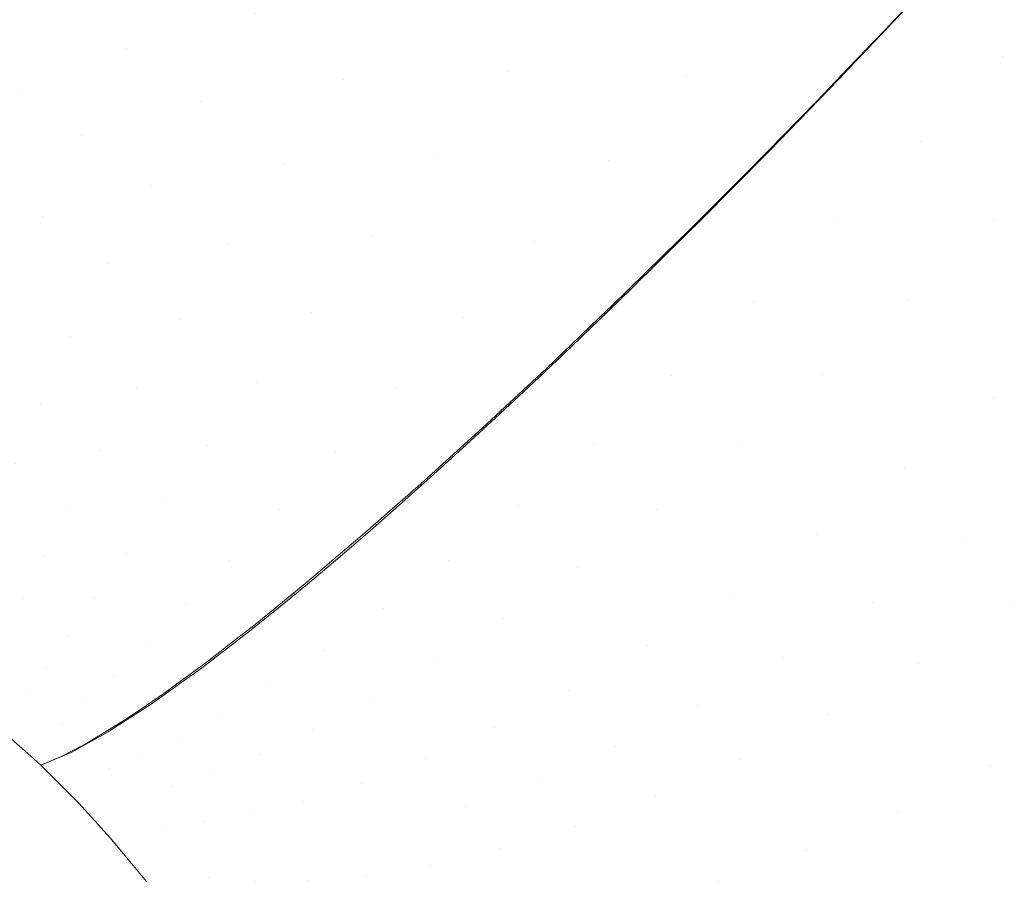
# Model space of a CAD drawing. Header units: centimetres. Extents: x -68 to 68, y -30 to 21.
# Tile 23 of 27: x 63.18 to 64.93, y 15.67 to 17.21. Entities that reach past the tile are written whole.
import ezdxf

# ---------------------------------------------------------------- set-up
doc = ezdxf.new("R2010")
doc.units = ezdxf.units.CM
doc.header["$LTSCALE"] = 2.54
doc.layers.add('Lucido design-1', color=7, linetype='Continuous')

# ---------------------------------------------------------------- blocks, each defined once
blk = doc.blocks.new('Gruppo-1')
at = {"color": 1, "linetype": 'Continuous', "lineweight": 9}
for points, invisible_edges in [([(64.3115, 17.4291, 174.2504), (64.1762, 17.2699, 174.2345), (64.3641, 17.1047, 174.2378)], 11), ([(64.3641, 17.1047, 174.2378), (64.505, 17.259, 174.2538), (64.3115, 17.4291, 174.2504)], 11), ([(63.9938, 17.4179, 174.2074), (63.8699, 17.2563, 174.1709), (64.0452, 17.1136, 174.1973)], 11), ([(64.0452, 17.1136, 174.1973), (64.1762, 17.2699, 174.2345), (63.9938, 17.4179, 174.2074)], 11), ([(63.3319, 17.4004, 173.9635), (63.2475, 17.2349, 173.8969), (63.3662, 17.1551, 173.9519)], 11), ([(63.3662, 17.1551, 173.9519), (63.4573, 17.3168, 174.021), (63.3319, 17.4004, 173.9635)], 11), ([(63.706, 17.3801, 174.1273), (63.5974, 17.2174, 174.073), (63.7535, 17.0989, 174.115)], 11), ([(63.7535, 17.0989, 174.115), (63.8699, 17.2563, 174.1709), (63.706, 17.3801, 174.1273)], 11), ([(63.1749, 17.0762, 173.8161), (63.2475, 17.2349, 173.8969), (63.1403, 17.3031, 173.8388)], 11), ([(63.4573, 17.3168, 174.021), (63.3662, 17.1551, 173.9519), (63.4986, 17.0604, 174.0015)], 11), ([(63.4986, 17.0604, 174.0015), (63.5974, 17.2174, 174.073), (63.4573, 17.3168, 174.021)], 11), ([(64.8386, 17.3175, 174.2257), (64.7962, 17.2721, 174.2299), (64.9267, 17.1401, 174.2015)], 10), ([(64.8386, 17.3175, 174.2257), (64.9267, 17.1401, 174.2015), (65.0692, 17.2918, 174.1736)], 11), ([(65.2036, 17.146, 174.1287), (65.0692, 17.2918, 174.1736), (64.9267, 17.1401, 174.2015)], 11), ([(64.1762, 17.2699, 174.2345), (64.0452, 17.1136, 174.1973), (64.2259, 16.9547, 174.2006)], 11), ([(64.2259, 16.9547, 174.2006), (64.3641, 17.1047, 174.2378), (64.1762, 17.2699, 174.2345)], 11), ([(64.9267, 17.1401, 174.2015), (64.7962, 17.2721, 174.2299), (64.7174, 17.1881, 174.2378)], 9), ([(63.8699, 17.2563, 174.1709), (63.7535, 17.0989, 174.115), (63.9205, 16.9627, 174.1404)], 11), ([(63.9205, 16.9627, 174.1404), (64.0452, 17.1136, 174.1973), (63.8699, 17.2563, 174.1709)], 11), ([(64.6346, 17.0992, 174.2368), (64.505, 17.259, 174.2538), (64.3641, 17.1047, 174.2378)], 11), ([(64.505, 17.259, 174.2538), (64.6533, 17.1189, 174.2366), (64.7553, 17.2265, 174.2356)], 9), ([(64.6346, 17.0992, 174.2368), (64.6533, 17.1189, 174.2366), (64.505, 17.259, 174.2538)], 10), ([(63.2475, 17.2349, 173.8969), (63.1749, 17.0762, 173.8161), (63.2864, 17.0005, 173.8682)], 11), ([(63.2864, 17.0005, 173.8682), (63.3662, 17.1551, 173.9519), (63.2475, 17.2349, 173.8969)], 11), ([(63.5974, 17.2174, 174.073), (63.4986, 17.0604, 174.0015), (63.646, 16.948, 174.0416)], 11), ([(63.646, 16.948, 174.0416), (63.7535, 17.0989, 174.115), (63.5974, 17.2174, 174.073)], 11), ([(64.7174, 17.1881, 174.2378), (64.6517, 17.1194, 174.2359), (64.7799, 16.9899, 174.2078)], 10), ([(64.7174, 17.1881, 174.2378), (64.7799, 16.9899, 174.2078), (64.9267, 17.1401, 174.2015)], 11), ([(63.3662, 17.1551, 173.9519), (63.2864, 17.0005, 173.8682), (63.4106, 16.9111, 173.9151)], 11), ([(63.4106, 16.9111, 173.9151), (63.4986, 17.0604, 174.0015), (63.3662, 17.1551, 173.9519)], 11), ([(64.9267, 17.1401, 174.2015), (65.0598, 16.9962, 174.1563), (65.2036, 17.146, 174.1287)], 11), ([(65.0598, 16.9962, 174.1563), (64.9267, 17.1401, 174.2015), (64.7799, 16.9899, 174.2078)], 11), ([(64.0452, 17.1136, 174.1973), (63.9205, 16.9627, 174.1404), (64.0927, 16.8113, 174.1436)], 11), ([(64.0927, 16.8113, 174.1436), (64.2259, 16.9547, 174.2006), (64.0452, 17.1136, 174.1973)], 11), ([(64.7799, 16.9899, 174.2078), (64.6517, 17.1194, 174.2359), (64.5952, 17.0604, 174.2343)], 9), ([(63.7535, 17.0989, 174.115), (63.646, 16.948, 174.0416), (63.8036, 16.8191, 174.0657)], 11), ([(63.8036, 16.8191, 174.0657), (63.9205, 16.9627, 174.1404), (63.7535, 17.0989, 174.115)], 11), ([(64.3641, 17.1047, 174.2378), (64.2259, 16.9547, 174.2006), (64.3887, 16.8482, 174.1929)], 11), ([(64.3641, 17.1047, 174.2378), (64.512, 16.9727, 174.2226), (64.6346, 17.0992, 174.2368)], 9), ([(64.3641, 17.1047, 174.2378), (64.5082, 16.9689, 174.2217), (64.512, 16.9727, 174.2226)], 9), ([(64.3887, 16.8482, 174.1929), (64.5082, 16.9689, 174.2217), (64.3641, 17.1047, 174.2378)], 10), ([(63.1749, 17.0762, 173.8161), (63.1142, 16.9258, 173.7235), (63.2182, 16.8546, 173.7723)], 11), ([(63.2182, 16.8546, 173.7723), (63.2864, 17.0005, 173.8682), (63.1749, 17.0762, 173.8161)], 11), ([(63.4986, 17.0604, 174.0015), (63.4106, 16.9111, 173.9151), (63.5485, 16.8054, 173.9528)], 11), ([(63.5485, 16.8054, 173.9528), (63.646, 16.948, 174.0416), (63.4986, 17.0604, 174.0015)], 11), ([(64.5952, 17.0604, 174.2343), (64.5065, 16.9697, 174.2206), (64.6313, 16.844, 174.1925)], 10), ([(64.6313, 16.844, 174.1925), (64.7799, 16.9899, 174.2078), (64.5952, 17.0604, 174.2343)], 11), ([(63.2864, 17.0005, 173.8682), (63.2182, 16.8546, 173.7723), (63.3336, 16.771, 173.8162)], 11), ([(63.3336, 16.771, 173.8162), (63.4106, 16.9111, 173.9151), (63.2864, 17.0005, 173.8682)], 11), ([(64.9107, 16.8494, 174.1628), (64.7799, 16.9899, 174.2078), (64.6313, 16.844, 174.1925)], 11), ([(64.7799, 16.9899, 174.2078), (64.9107, 16.8494, 174.1628), (65.0598, 16.9962, 174.1563)], 11), ([(65.2175, 16.8102, 174.0776), (65.0598, 16.9962, 174.1563), (64.9107, 16.8494, 174.1628)], 11), ([(64.6313, 16.844, 174.1925), (64.5065, 16.9697, 174.2206), (64.4727, 16.9352, 174.2154)], 9), ([(63.9205, 16.9627, 174.1404), (63.8036, 16.8191, 174.0657), (63.9661, 16.6762, 174.0687)], 11), ([(63.9661, 16.6762, 174.0687), (64.0927, 16.8113, 174.1436), (63.9205, 16.9627, 174.1404)], 11), ([(64.2259, 16.9547, 174.2006), (64.0927, 16.8113, 174.1436), (64.2656, 16.7266, 174.1474)], 11), ([(64.2259, 16.9547, 174.2006), (64.3647, 16.8245, 174.184), (64.3887, 16.8482, 174.1929)], 9), ([(64.2656, 16.7266, 174.1474), (64.3647, 16.8245, 174.184), (64.2259, 16.9547, 174.2006)], 10), ([(63.646, 16.948, 174.0416), (63.5485, 16.8054, 173.9528), (63.6958, 16.6846, 173.9755)], 11), ([(63.6958, 16.6846, 173.9755), (63.8036, 16.8191, 174.0657), (63.646, 16.948, 174.0416)], 11), ([(64.4727, 16.9352, 174.2154), (64.3628, 16.8253, 174.1847), (64.4832, 16.7044, 174.1566)], 10), ([(64.4832, 16.7044, 174.1566), (64.6313, 16.844, 174.1925), (64.4727, 16.9352, 174.2154)], 11), ([(63.1614, 16.7188, 173.6667), (63.2182, 16.8546, 173.7723), (63.1142, 16.9258, 173.7235)], 11), ([(63.4106, 16.9111, 173.9151), (63.3336, 16.771, 173.8162), (63.4615, 16.6725, 173.8514)], 11), ([(63.4615, 16.6725, 173.8514), (63.5485, 16.8054, 173.9528), (63.4106, 16.9111, 173.9151)], 11), ([(63.2182, 16.8546, 173.7723), (63.1614, 16.7188, 173.6667), (63.2678, 16.6412, 173.7073)], 11), ([(63.2678, 16.6412, 173.7073), (63.3336, 16.771, 173.8162), (63.2182, 16.8546, 173.7723)], 11), ([(64.6313, 16.844, 174.1925), (64.7588, 16.7077, 174.1483), (64.9107, 16.8494, 174.1628)], 11), ([(65.0657, 16.668, 174.0845), (64.9107, 16.8494, 174.1628), (64.7588, 16.7077, 174.1483)], 11), ([(64.9107, 16.8494, 174.1628), (65.0657, 16.668, 174.0845), (65.2175, 16.8102, 174.0776)], 11), ([(64.7588, 16.7077, 174.1483), (64.6313, 16.844, 174.1925), (64.4832, 16.7044, 174.1566)], 11), ([(63.8036, 16.8191, 174.0657), (63.6958, 16.6846, 173.9755), (63.8477, 16.551, 173.9784)], 11), ([(63.8477, 16.551, 173.9784), (63.9661, 16.6762, 174.0687), (63.8036, 16.8191, 174.0657)], 11), ([(64.4832, 16.7044, 174.1566), (64.3511, 16.8136, 174.1814), (64.2312, 16.6963, 174.1329)], 9), ([(64.4832, 16.7044, 174.1566), (64.3628, 16.8253, 174.1847), (64.3511, 16.8136, 174.1814)], 9), ([(63.5485, 16.8054, 173.9528), (63.4615, 16.6725, 173.8514), (63.5979, 16.5604, 173.8725)], 11), ([(63.5979, 16.5604, 173.8725), (63.6958, 16.6846, 173.9755), (63.5485, 16.8054, 173.9528)], 11), ([(64.0927, 16.8113, 174.1436), (63.9661, 16.6762, 174.0687), (64.1437, 16.6091, 174.0864)], 11), ([(64.0927, 16.8113, 174.1436), (64.2251, 16.6876, 174.1272), (64.2656, 16.7266, 174.1474)], 9), ([(64.1437, 16.6091, 174.0864), (64.2251, 16.6876, 174.1272), (64.0927, 16.8113, 174.1436)], 10), ([(63.3336, 16.771, 173.8162), (63.2678, 16.6412, 173.7073), (63.3854, 16.5503, 173.7398)], 11), ([(63.3854, 16.5503, 173.7398), (63.4615, 16.6725, 173.8514), (63.3336, 16.771, 173.8162)], 11), ([(63.1614, 16.7188, 173.6667), (63.1156, 16.5938, 173.5537), (63.213, 16.5225, 173.591)], 11), ([(63.213, 16.5225, 173.591), (63.2678, 16.6412, 173.7073), (63.1614, 16.7188, 173.6667)], 11), ([(64.4832, 16.7044, 174.1566), (64.6065, 16.5734, 174.1135), (64.7588, 16.7077, 174.1483)], 11), ([(64.9097, 16.5325, 174.0713), (64.7588, 16.7077, 174.1483), (64.6065, 16.5734, 174.1135)], 11), ([(64.7588, 16.7077, 174.1483), (64.9097, 16.5325, 174.0713), (65.0657, 16.668, 174.0845)], 11), ([(64.2312, 16.6963, 174.1329), (64.223, 16.6885, 174.1285), (64.3381, 16.5731, 174.1013)], 10), ([(64.2312, 16.6963, 174.1329), (64.3381, 16.5731, 174.1013), (64.4832, 16.7044, 174.1566)], 11), ([(64.6065, 16.5734, 174.1135), (64.4832, 16.7044, 174.1566), (64.3381, 16.5731, 174.1013)], 11), ([(63.4615, 16.6725, 173.8514), (63.3854, 16.5503, 173.7398), (63.5105, 16.4474, 173.7593)], 11), ([(63.5105, 16.4474, 173.7593), (63.5979, 16.5604, 173.8725), (63.4615, 16.6725, 173.8514)], 11), ([(63.6958, 16.6846, 173.9755), (63.5979, 16.5604, 173.8725), (63.7385, 16.4368, 173.8752)], 11), ([(63.7385, 16.4368, 173.8752), (63.8477, 16.551, 173.9784), (63.6958, 16.6846, 173.9755)], 11), ([(64.0241, 16.4967, 174.01), (63.9661, 16.6762, 174.0687), (63.8477, 16.551, 173.9784)], 11), ([(63.9661, 16.6762, 174.0687), (64.0913, 16.5599, 174.053), (64.1437, 16.6091, 174.0864)], 9), ([(64.0241, 16.4967, 174.01), (64.0913, 16.5599, 174.053), (63.9661, 16.6762, 174.0687)], 10), ([(64.3381, 16.5731, 174.1013), (64.223, 16.6885, 174.1285), (64.114, 16.5844, 174.0704)], 9), ([(65.1746, 16.5298, 174.01), (65.0657, 16.668, 174.0845), (64.9097, 16.5325, 174.0713)], 11), ([(63.2678, 16.6412, 173.7073), (63.213, 16.5225, 173.591), (63.3201, 16.4394, 173.6207)], 11), ([(63.3201, 16.4394, 173.6207), (63.3854, 16.5503, 173.7398), (63.2678, 16.6412, 173.7073)], 11), ([(63.1686, 16.4151, 173.4695), (63.213, 16.5225, 173.591), (63.1156, 16.5938, 173.5537)], 11), ([(64.114, 16.5844, 174.0704), (64.0891, 16.5612, 174.0538), (64.198, 16.4518, 174.0286)], 10), ([(64.114, 16.5844, 174.0704), (64.198, 16.4518, 174.0286), (64.3381, 16.5731, 174.1013)], 11), ([(64.4563, 16.4483, 174.0598), (64.3381, 16.5731, 174.1013), (64.198, 16.4518, 174.0286)], 11), ([(64.3381, 16.5731, 174.1013), (64.4563, 16.4483, 174.0598), (64.6065, 16.5734, 174.1135)], 11), ([(64.7522, 16.4058, 174.0386), (64.6065, 16.5734, 174.1135), (64.4563, 16.4483, 174.0598)], 11), ([(64.6065, 16.5734, 174.1135), (64.7522, 16.4058, 174.0386), (64.9097, 16.5325, 174.0713)], 11), ([(63.3854, 16.5503, 173.7398), (63.3201, 16.4394, 173.6207), (63.4336, 16.3458, 173.6384)], 11), ([(63.4336, 16.3458, 173.6384), (63.5105, 16.4474, 173.7593), (63.3854, 16.5503, 173.7398)], 11), ([(63.5979, 16.5604, 173.8725), (63.5105, 16.4474, 173.7593), (63.6393, 16.334, 173.7618)], 11), ([(63.6393, 16.334, 173.7618), (63.7385, 16.4368, 173.8752), (63.5979, 16.5604, 173.8725)], 11), ([(63.9078, 16.3905, 173.9187), (63.8477, 16.551, 173.9784), (63.7385, 16.4368, 173.8752)], 11), ([(63.8477, 16.551, 173.9784), (63.9649, 16.4427, 173.9636), (64.0241, 16.4967, 174.01)], 9), ([(63.9078, 16.3905, 173.9187), (63.9649, 16.4427, 173.9636), (63.8477, 16.551, 173.9784)], 10), ([(64.198, 16.4518, 174.0286), (64.0891, 16.5612, 174.0538), (64.0003, 16.4785, 173.9946)], 9), ([(65.016, 16.399, 173.9979), (64.9097, 16.5325, 174.0713), (64.7522, 16.4058, 174.0386)], 11), ([(64.9097, 16.5325, 174.0713), (65.016, 16.399, 173.9979), (65.1746, 16.5298, 174.01)], 11), ([(63.213, 16.5225, 173.591), (63.1686, 16.4151, 173.4695), (63.2652, 16.34, 173.4963)], 11), ([(63.2652, 16.34, 173.4963), (63.3201, 16.4394, 173.6207), (63.213, 16.5225, 173.591)], 11), ([(64.0003, 16.4785, 173.9946), (63.9625, 16.4443, 173.9642), (64.0647, 16.3416, 173.9407)], 10), ([(64.0003, 16.4785, 173.9946), (64.0647, 16.3416, 173.9407), (64.198, 16.4518, 174.0286)], 11), ([(63.5105, 16.4474, 173.7593), (63.4336, 16.3458, 173.6384), (63.5504, 16.2431, 173.6407)], 11), ([(63.5504, 16.2431, 173.6407), (63.6393, 16.334, 173.7618), (63.5105, 16.4474, 173.7593)], 11), ([(64.0647, 16.3416, 173.9407), (63.9625, 16.4443, 173.9642), (63.8909, 16.3794, 173.9063)], 9), ([(64.3104, 16.3338, 173.989), (64.198, 16.4518, 174.0286), (64.0647, 16.3416, 173.9407)], 11), ([(64.198, 16.4518, 174.0286), (64.3104, 16.3338, 173.989), (64.4563, 16.4483, 174.0598)], 11), ([(64.5957, 16.2893, 173.9879), (64.4563, 16.4483, 174.0598), (64.3104, 16.3338, 173.989)], 11), ([(64.4563, 16.4483, 174.0598), (64.5957, 16.2893, 173.9879), (64.7522, 16.4058, 174.0386)], 11), ([(63.3201, 16.4394, 173.6207), (63.2652, 16.34, 173.4963), (63.3671, 16.2558, 173.5123)], 11), ([(63.3671, 16.2558, 173.5123), (63.4336, 16.3458, 173.6384), (63.3201, 16.4394, 173.6207)], 11), ([(63.7958, 16.2915, 173.813), (63.7385, 16.4368, 173.8752), (63.6393, 16.334, 173.7618)], 11), ([(63.7385, 16.4368, 173.8752), (63.8471, 16.3368, 173.8615), (63.9078, 16.3905, 173.9187)], 9), ([(63.7958, 16.2915, 173.813), (63.8471, 16.3368, 173.8615), (63.7385, 16.4368, 173.8752)], 10), ([(63.1686, 16.4151, 173.4695), (63.134, 16.3191, 173.345), (63.2201, 16.2519, 173.369)], 11), ([(63.2201, 16.2519, 173.369), (63.2652, 16.34, 173.4963), (63.1686, 16.4151, 173.4695)], 11), ([(64.8553, 16.2777, 173.9672), (64.7522, 16.4058, 174.0386), (64.5957, 16.2893, 173.9879)], 11), ([(64.7522, 16.4058, 174.0386), (64.8553, 16.2777, 173.9672), (65.016, 16.399, 173.9979)], 11), ([(65.1036, 16.2811, 173.9231), (65.016, 16.399, 173.9979), (64.8553, 16.2777, 173.9672)], 11), ([(63.8909, 16.3794, 173.9063), (63.8446, 16.3387, 173.862), (63.9396, 16.2432, 173.8402)], 10), ([(63.8909, 16.3794, 173.9063), (63.9396, 16.2432, 173.8402), (64.0647, 16.3416, 173.9407)], 11), ([(63.2652, 16.34, 173.4963), (63.2201, 16.2519, 173.369), (63.3106, 16.1771, 173.3832)], 11), ([(63.3106, 16.1771, 173.3832), (63.3671, 16.2558, 173.5123), (63.2652, 16.34, 173.4963)], 11), ([(63.4336, 16.3458, 173.6384), (63.3671, 16.2558, 173.5123), (63.4717, 16.1637, 173.5144)], 11), ([(63.4717, 16.1637, 173.5144), (63.5504, 16.2431, 173.6407), (63.4336, 16.3458, 173.6384)], 11), ([(63.9396, 16.2432, 173.8402), (63.8446, 16.3387, 173.862), (63.7866, 16.2877, 173.8063)], 9), ([(64.1707, 16.231, 173.9034), (64.0647, 16.3416, 173.9407), (63.9396, 16.2432, 173.8402)], 11), ([(64.0647, 16.3416, 173.9407), (64.1707, 16.231, 173.9034), (64.3104, 16.3338, 173.989)], 11), ([(63.6892, 16.2007, 173.6935), (63.6393, 16.334, 173.7618), (63.5504, 16.2431, 173.6407)], 11), ([(63.6393, 16.334, 173.7618), (63.7388, 16.243, 173.7492), (63.7958, 16.2915, 173.813)], 9), ([(63.6892, 16.2007, 173.6935), (63.7388, 16.243, 173.7492), (63.6393, 16.334, 173.7618)], 10), ([(64.4426, 16.1844, 173.9208), (64.3104, 16.3338, 173.989), (64.1707, 16.231, 173.9034)], 11), ([(64.3104, 16.3338, 173.989), (64.4426, 16.1844, 173.9208), (64.5957, 16.2893, 173.9879)], 11), ([(63.134, 16.3191, 173.345), (63.1083, 16.2342, 173.2193), (63.1842, 16.1749, 173.2405)], 11), ([(63.1842, 16.1749, 173.2405), (63.2201, 16.2519, 173.369), (63.134, 16.3191, 173.345)], 11), ([(63.7866, 16.2877, 173.8063), (63.7363, 16.245, 173.7497), (63.8237, 16.1569, 173.7297)], 10), ([(63.8237, 16.1569, 173.7297), (63.9396, 16.2432, 173.8402), (63.7866, 16.2877, 173.8063)], 11), ([(64.6949, 16.1675, 173.9189), (64.5957, 16.2893, 173.9879), (64.4426, 16.1844, 173.9208)], 11), ([(64.5957, 16.2893, 173.9879), (64.6949, 16.1675, 173.9189), (64.8553, 16.2777, 173.9672)], 11), ([(64.9403, 16.1647, 173.8942), (64.8553, 16.2777, 173.9672), (64.6949, 16.1675, 173.9189)], 11), ([(64.8553, 16.2777, 173.9672), (64.9403, 16.1647, 173.8942), (65.1036, 16.2811, 173.9231)], 11), ([(63.2201, 16.2519, 173.369), (63.1842, 16.1749, 173.2405), (63.2635, 16.1092, 173.253)], 11), ([(63.2635, 16.1092, 173.253), (63.3106, 16.1771, 173.3832), (63.2201, 16.2519, 173.369)], 11), ([(63.3671, 16.2558, 173.5123), (63.3106, 16.1771, 173.3832), (63.4031, 16.0956, 173.3851)], 11), ([(63.4031, 16.0956, 173.3851), (63.4717, 16.1637, 173.5144), (63.3671, 16.2558, 173.5123)], 11), ([(63.1567, 16.1082, 173.1125), (63.1842, 16.1749, 173.2405), (63.1083, 16.2342, 173.2193)], 11), ([(63.5504, 16.2431, 173.6407), (63.4717, 16.1637, 173.5144), (63.5888, 16.119, 173.561)], 11), ([(63.5504, 16.2431, 173.6407), (63.6405, 16.1611, 173.6293), (63.6892, 16.2007, 173.6935)], 9), ([(63.5888, 16.119, 173.561), (63.6405, 16.1611, 173.6293), (63.5504, 16.2431, 173.6407)], 10), ([(63.8237, 16.1569, 173.7297), (63.7363, 16.245, 173.7497), (63.688, 16.204, 173.6955)], 9), ([(64.0386, 16.1403, 173.8054), (63.9396, 16.2432, 173.8402), (63.8237, 16.1569, 173.7297)], 11), ([(63.9396, 16.2432, 173.8402), (64.0386, 16.1403, 173.8054), (64.1707, 16.231, 173.9034)], 11), ([(64.2948, 16.0918, 173.8393), (64.1707, 16.231, 173.9034), (64.0386, 16.1403, 173.8054)], 11), ([(64.1707, 16.231, 173.9034), (64.2948, 16.0918, 173.8393), (64.4426, 16.1844, 173.9208)], 11), ([(63.688, 16.204, 173.6955), (63.6379, 16.1631, 173.6299), (63.7177, 16.0827, 173.6116)], 10), ([(63.7177, 16.0827, 173.6116), (63.8237, 16.1569, 173.7297), (63.688, 16.204, 173.6955)], 11), ([(64.5371, 16.0694, 173.8549), (64.4426, 16.1844, 173.9208), (64.2948, 16.0918, 173.8393)], 11), ([(64.4426, 16.1844, 173.9208), (64.5371, 16.0694, 173.8549), (64.6949, 16.1675, 173.9189)], 11), ([(63.1842, 16.1749, 173.2405), (63.1567, 16.1082, 173.1125), (63.225, 16.0516, 173.1233)], 11), ([(63.225, 16.0516, 173.1233), (63.2635, 16.1092, 173.253), (63.1842, 16.1749, 173.2405)], 11), ([(63.3106, 16.1771, 173.3832), (63.2635, 16.1092, 173.253), (63.3442, 16.0382, 173.2547)], 11), ([(63.3442, 16.0382, 173.2547), (63.4031, 16.0956, 173.3851), (63.3106, 16.1771, 173.3832)], 11), ([(63.4717, 16.1637, 173.5144), (63.4031, 16.0956, 173.3851), (63.4956, 16.0473, 173.4164)], 11), ([(63.4717, 16.1637, 173.5144), (63.5523, 16.0909, 173.5043), (63.5888, 16.119, 173.561)], 9), ([(63.4956, 16.0473, 173.4164), (63.5523, 16.0909, 173.5043), (63.4717, 16.1637, 173.5144)], 10), ([(63.7177, 16.0827, 173.6116), (63.6379, 16.1631, 173.6299), (63.596, 16.1289, 173.575)], 9), ([(64.7769, 16.0599, 173.8485), (64.6949, 16.1675, 173.9189), (64.5371, 16.0694, 173.8549)], 11), ([(64.6949, 16.1675, 173.9189), (64.7769, 16.0599, 173.8485), (64.9403, 16.1647, 173.8942)], 11), ([(65.072, 15.9738, 173.7514), (64.9403, 16.1647, 173.8942), (64.7769, 16.0599, 173.8485)], 11), ([(63.9155, 16.062, 173.6974), (63.8237, 16.1569, 173.7297), (63.7177, 16.0827, 173.6116)], 11), ([(63.8237, 16.1569, 173.7297), (63.9155, 16.062, 173.6974), (64.0386, 16.1403, 173.8054)], 11), ([(63.596, 16.1289, 173.575), (63.5497, 16.0929, 173.5049), (63.6218, 16.0202, 173.4883)], 10), ([(63.6218, 16.0202, 173.4883), (63.7177, 16.0827, 173.6116), (63.596, 16.1289, 173.575)], 11), ([(64.1541, 16.0118, 173.7458), (64.0386, 16.1403, 173.8054), (63.9155, 16.062, 173.6974)], 11), ([(64.0386, 16.1403, 173.8054), (64.1541, 16.0118, 173.7458), (64.2948, 16.0918, 173.8393)], 11), ([(63.1567, 16.1082, 173.1125), (63.1368, 16.0513, 172.9862), (63.1945, 16.0034, 172.9955)], 11), ([(63.1945, 16.0034, 172.9955), (63.225, 16.0516, 173.1233), (63.1567, 16.1082, 173.1125)], 11), ([(63.2635, 16.1092, 173.253), (63.225, 16.0516, 173.1233), (63.2942, 15.9907, 173.1248)], 11), ([(63.2942, 15.9907, 173.1248), (63.3442, 16.0382, 173.2547), (63.2635, 16.1092, 173.253)], 11), ([(63.4031, 16.0956, 173.3851), (63.3442, 16.0382, 173.2547), (63.4106, 15.9866, 173.2607)], 11), ([(63.4031, 16.0956, 173.3851), (63.4738, 16.0318, 173.3765), (63.4956, 16.0473, 173.4164)], 9), ([(63.4106, 15.9866, 173.2607), (63.4738, 16.0318, 173.3765), (63.4031, 16.0956, 173.3851)], 10), ([(63.6218, 16.0202, 173.4883), (63.5497, 16.0929, 173.5049), (63.5109, 16.0627, 173.4459)], 9), ([(63.8019, 15.9959, 173.582), (63.7177, 16.0827, 173.6116), (63.6218, 16.0202, 173.4883)], 11), ([(63.7177, 16.0827, 173.6116), (63.8019, 15.9959, 173.582), (63.9155, 16.062, 173.6974)], 11), ([(64.3843, 15.9841, 173.7771), (64.2948, 16.0918, 173.8393), (64.1541, 16.0118, 173.7458)], 11), ([(64.2948, 16.0918, 173.8393), (64.3843, 15.9841, 173.7771), (64.5371, 16.0694, 173.8549)], 11), ([(63.5109, 16.0627, 173.4459), (63.4716, 16.0339, 173.3768), (63.536, 15.9687, 173.3619)], 10), ([(63.536, 15.9687, 173.3619), (63.6218, 16.0202, 173.4883), (63.5109, 16.0627, 173.4459)], 11), ([(64.0217, 15.9446, 173.6428), (63.9155, 16.062, 173.6974), (63.8019, 15.9959, 173.582)], 11), ([(63.9155, 16.062, 173.6974), (64.0217, 15.9446, 173.6428), (64.1541, 16.0118, 173.7458)], 11), ([(64.6158, 15.9677, 173.7875), (64.5371, 16.0694, 173.8549), (64.3843, 15.9841, 173.7771)], 11), ([(64.5371, 16.0694, 173.8549), (64.6158, 15.9677, 173.7875), (64.7769, 16.0599, 173.8485)], 11), ([(64.9046, 15.8779, 173.7101), (64.7769, 16.0599, 173.8485), (64.6158, 15.9677, 173.7875)], 11), ([(64.7769, 16.0599, 173.8485), (64.9046, 15.8779, 173.7101), (65.072, 15.9738, 173.7514)], 11), ([(63.1411, 15.9431, 172.7477), (63.1945, 16.0034, 172.9955), (63.1368, 16.0513, 172.9862)], 11), ([(63.225, 16.0516, 173.1233), (63.1945, 16.0034, 172.9955), (63.2526, 15.9522, 172.9968)], 11), ([(63.2526, 15.9522, 172.9968), (63.2942, 15.9907, 173.1248), (63.225, 16.0516, 173.1233)], 11), ([(63.3442, 16.0382, 173.2547), (63.2942, 15.9907, 173.1248), (63.3453, 15.9445, 173.1189)], 11), ([(63.3442, 16.0382, 173.2547), (63.4046, 15.9827, 173.2479), (63.4106, 15.9866, 173.2607)], 9), ([(63.3453, 15.9445, 173.1189), (63.4046, 15.9827, 173.2479), (63.3442, 16.0382, 173.2547)], 10), ([(63.536, 15.9687, 173.3619), (63.4716, 16.0339, 173.3768), (63.4333, 16.0058, 173.3093)], 9), ([(63.4333, 16.0058, 173.3093), (63.4033, 15.9853, 173.2477), (63.4601, 15.9276, 173.2344)], 10), ([(63.4601, 15.9276, 173.2344), (63.536, 15.9687, 173.3619), (63.4333, 16.0058, 173.3093)], 11), ([(63.6984, 15.9415, 173.4615), (63.6218, 16.0202, 173.4883), (63.536, 15.9687, 173.3619)], 11), ([(63.6218, 16.0202, 173.4883), (63.6984, 15.9415, 173.4615), (63.8019, 15.9959, 173.582)], 11), ([(64.2381, 15.9118, 173.6876), (64.1541, 16.0118, 173.7458), (64.0217, 15.9446, 173.6428)], 11), ([(64.1541, 16.0118, 173.7458), (64.2381, 15.9118, 173.6876), (64.3843, 15.9841, 173.7771)], 11), ([(63.1945, 16.0034, 172.9955), (63.1411, 15.9431, 172.7477), (63.1914, 15.8989, 172.7493)], 9), ([(63.1914, 15.8989, 172.7493), (63.2526, 15.9522, 172.9968), (63.1945, 16.0034, 172.9955)], 11), ([(63.3344, 15.9375, 173.0952), (63.2942, 15.9907, 173.1248), (63.2526, 15.9522, 172.9968)], 11), ([(63.3344, 15.9375, 173.0952), (63.3453, 15.9445, 173.1189), (63.2942, 15.9907, 173.1248)], 10), ([(63.8987, 15.8896, 173.5324), (63.8019, 15.9959, 173.582), (63.6984, 15.9415, 173.4615)], 11), ([(63.8019, 15.9959, 173.582), (63.8987, 15.8896, 173.5324), (64.0217, 15.9446, 173.6428)], 11), ([(63.4601, 15.9276, 173.2344), (63.4033, 15.9853, 173.2477), (63.3637, 15.9584, 173.1665)], 9), ([(64.4591, 15.8887, 173.7131), (64.3843, 15.9841, 173.7771), (64.2381, 15.9118, 173.6876)], 11), ([(64.3843, 15.9841, 173.7771), (64.4591, 15.8887, 173.7131), (64.6158, 15.9677, 173.7875)], 11), ([(65.1699, 15.8167, 173.6164), (65.072, 15.9738, 173.7514), (64.9046, 15.8779, 173.7101)], 11), ([(63.3637, 15.9584, 173.1665), (63.344, 15.9463, 173.1191), (63.3936, 15.8959, 173.1074)], 10), ([(63.3637, 15.9584, 173.1665), (63.3936, 15.8959, 173.1074), (63.4601, 15.9276, 173.2344)], 11), ([(63.605, 15.898, 173.3379), (63.536, 15.9687, 173.3619), (63.4601, 15.9276, 173.2344)], 11), ([(63.536, 15.9687, 173.3619), (63.605, 15.898, 173.3379), (63.6984, 15.9415, 173.4615)], 11), ([(64.7388, 15.7953, 173.6545), (64.6158, 15.9677, 173.7875), (64.4591, 15.8887, 173.7131)], 11), ([(64.6158, 15.9677, 173.7875), (64.7388, 15.7953, 173.6545), (64.9046, 15.8779, 173.7101)], 11), ([(63.2526, 15.9522, 172.9968), (63.1914, 15.8989, 172.7493), (63.2018, 15.8898, 172.7496)], 9), ([(63.2682, 15.9009, 172.9215), (63.2526, 15.9522, 172.9968), (63.2018, 15.8898, 172.7496)], 11), ([(63.2526, 15.9522, 172.9968), (63.295, 15.9157, 172.9917), (63.3344, 15.9375, 173.0952)], 9), ([(63.2682, 15.9009, 172.9215), (63.295, 15.9157, 172.9917), (63.2526, 15.9522, 172.9968)], 10), ([(63.3936, 15.8959, 173.1074), (63.344, 15.9463, 173.1191), (63.3023, 15.9207, 173.0186)], 9), ([(63.7856, 15.8463, 173.417), (63.6984, 15.9415, 173.4615), (63.605, 15.898, 173.3379)], 11), ([(63.6984, 15.9415, 173.4615), (63.7856, 15.8463, 173.417), (63.8987, 15.8896, 173.5324)], 11), ([(64.1, 15.8523, 173.5887), (64.0217, 15.9446, 173.6428), (63.8987, 15.8896, 173.5324)], 11), ([(64.0217, 15.9446, 173.6428), (64.1, 15.8523, 173.5887), (64.2381, 15.9118, 173.6876)], 11), ([(63.3023, 15.9207, 173.0186), (63.2931, 15.9159, 172.9924), (63.336, 15.8727, 172.9821)], 10), ([(63.3023, 15.9207, 173.0186), (63.336, 15.8727, 172.9821), (63.3936, 15.8959, 173.1074)], 11), ([(63.5217, 15.8647, 173.2131), (63.4601, 15.9276, 173.2344), (63.3936, 15.8959, 173.1074)], 11), ([(63.4601, 15.9276, 173.2344), (63.5217, 15.8647, 173.2131), (63.605, 15.898, 173.3379)], 11), ([(63.2018, 15.8898, 172.7496), (63.2144, 15.8781, 172.7482), (63.2682, 15.9009, 172.9215)], 8), ([(63.336, 15.8727, 172.9821), (63.2931, 15.9159, 172.9924), (63.2494, 15.8929, 172.8669)], 9), ([(64.3087, 15.8228, 173.6275), (64.2381, 15.9118, 173.6876), (64.1, 15.8523, 173.5887)], 11), ([(64.2381, 15.9118, 173.6876), (64.3087, 15.8228, 173.6275), (64.4591, 15.8887, 173.7131)], 11), ([(63.2494, 15.8929, 172.8669), (63.2144, 15.8781, 172.7482), (63.2445, 15.848, 172.7391)], 8), ([(63.2445, 15.848, 172.7391), (63.336, 15.8727, 172.9821), (63.2494, 15.8929, 172.8669)], 11), ([(63.4479, 15.8406, 173.0886), (63.3936, 15.8959, 173.1074), (63.336, 15.8727, 172.9821)], 11), ([(63.3936, 15.8959, 173.1074), (63.4479, 15.8406, 173.0886), (63.5217, 15.8647, 173.2131)], 11), ([(63.6826, 15.8138, 173.2985), (63.605, 15.898, 173.3379), (63.5217, 15.8647, 173.2131)], 11), ([(63.605, 15.898, 173.3379), (63.6826, 15.8138, 173.2985), (63.7856, 15.8463, 173.417)], 11), ([(63.9709, 15.8051, 173.4828), (63.8987, 15.8896, 173.5324), (63.7856, 15.8463, 173.417)], 11), ([(63.8987, 15.8896, 173.5324), (63.9709, 15.8051, 173.4828), (64.1, 15.8523, 173.5887)], 11), ([(64.5768, 15.7261, 173.5863), (64.4591, 15.8887, 173.7131), (64.3087, 15.8228, 173.6275)], 11), ([(64.4591, 15.8887, 173.7131), (64.5768, 15.7261, 173.5863), (64.7388, 15.7953, 173.6545)], 11), ([(63.336, 15.8727, 172.9821), (63.2445, 15.848, 172.7391), (63.2817, 15.8109, 172.7279)], 9), ([(63.2817, 15.8109, 172.7279), (63.4328, 15.7714, 172.9409), (63.336, 15.8727, 172.9821)], 11), ([(63.4479, 15.8406, 173.0886), (63.336, 15.8727, 172.9821), (63.4328, 15.7714, 172.9409)], 11), ([(63.5896, 15.7911, 173.1786), (63.5217, 15.8647, 173.2131), (63.4479, 15.8406, 173.0886)], 11), ([(63.5217, 15.8647, 173.2131), (63.5896, 15.7911, 173.1786), (63.6826, 15.8138, 173.2985)], 11), ([(65, 15.7278, 173.5787), (64.9046, 15.8779, 173.7101), (64.7388, 15.7953, 173.6545)], 11), ([(64.9046, 15.8779, 173.7101), (65, 15.7278, 173.5787), (65.1699, 15.8167, 173.6164)], 11), ([(64.1661, 15.7698, 173.5327), (64.1, 15.8523, 173.5887), (63.9709, 15.8051, 173.4828)], 11), ([(64.1, 15.8523, 173.5887), (64.1661, 15.7698, 173.5327), (64.3087, 15.8228, 173.6275)], 11), ([(63.4328, 15.7714, 172.9409), (63.5065, 15.7773, 173.059), (63.4479, 15.8406, 173.0886)], 11), ([(63.4479, 15.8406, 173.0886), (63.5065, 15.7773, 173.059), (63.5896, 15.7911, 173.1786)], 11), ([(63.9084, 15.7001, 173.3242), (63.7856, 15.8463, 173.417), (63.6826, 15.8138, 173.2985)], 11), ([(63.9709, 15.8051, 173.4828), (63.7856, 15.8463, 173.417), (63.9084, 15.7001, 173.3242)], 11), ([(63.7944, 15.6815, 173.2144), (63.6826, 15.8138, 173.2985), (63.5896, 15.7911, 173.1786)], 11), ([(63.6826, 15.8138, 173.2985), (63.7944, 15.6815, 173.2144), (63.9084, 15.7001, 173.3242)], 11), ([(64.4207, 15.6704, 173.5076), (64.3087, 15.8228, 173.6275), (64.1661, 15.7698, 173.5327)], 11), ([(64.3087, 15.8228, 173.6275), (64.4207, 15.6704, 173.5076), (64.5768, 15.7261, 173.5863)], 11), ([(63.2817, 15.8109, 172.7279), (63.3105, 15.7791, 172.711), (63.4328, 15.7714, 172.9409)], 10), ([(63.9084, 15.7001, 173.3242), (64.0324, 15.7292, 173.4309), (63.9709, 15.8051, 173.4828)], 11), ([(63.9709, 15.8051, 173.4828), (64.0324, 15.7292, 173.4309), (64.1661, 15.7698, 173.5327)], 11), ([(64.8314, 15.6524, 173.5275), (64.7388, 15.7953, 173.6545), (64.5768, 15.7261, 173.5863)], 11), ([(64.7388, 15.7953, 173.6545), (64.8314, 15.6524, 173.5275), (65, 15.7278, 173.5787)], 11), ([(63.4328, 15.7714, 172.9409), (63.3105, 15.7791, 172.711), (63.3379, 15.749, 172.695)], 9), ([(63.5966, 15.6719, 172.9918), (63.5065, 15.7773, 173.059), (63.4328, 15.7714, 172.9409)], 11), ([(63.6905, 15.6725, 173.1032), (63.5896, 15.7911, 173.1786), (63.5065, 15.7773, 173.059)], 11), ([(63.5065, 15.7773, 173.059), (63.5966, 15.6719, 172.9918), (63.6905, 15.6725, 173.1032)], 11), ([(63.5896, 15.7911, 173.1786), (63.6905, 15.6725, 173.1032), (63.7944, 15.6815, 173.2144)], 11), ([(63.5124, 15.6786, 172.8816), (63.4328, 15.7714, 172.9409), (63.3379, 15.749, 172.695)], 11), ([(63.4328, 15.7714, 172.9409), (63.5124, 15.6786, 172.8816), (63.5966, 15.6719, 172.9918)], 11), ([(64.272, 15.6278, 173.4201), (64.1661, 15.7698, 173.5327), (64.0324, 15.7292, 173.4309)], 11), ([(64.1661, 15.7698, 173.5327), (64.272, 15.6278, 173.4201), (64.4207, 15.6704, 173.5076)], 11), ([(63.3379, 15.749, 172.695), (63.37, 15.7101, 172.6666), (63.5124, 15.6786, 172.8816)], 10), ([(64.1319, 15.5974, 173.326), (64.0324, 15.7292, 173.4309), (63.9084, 15.7001, 173.3242)], 11), ([(64.0324, 15.7292, 173.4309), (64.1319, 15.5974, 173.326), (64.272, 15.6278, 173.4201)], 11), ([(64.6664, 15.5907, 173.4646), (64.5768, 15.7261, 173.5863), (64.4207, 15.6704, 173.5076)], 11), ([(64.5768, 15.7261, 173.5863), (64.6664, 15.5907, 173.4646), (64.8314, 15.6524, 173.5275)], 11), ([(65.0749, 15.5995, 173.4545), (65, 15.7278, 173.5787), (64.8314, 15.6524, 173.5275)], 11), ([(63.5124, 15.6786, 172.8816), (63.37, 15.7101, 172.6666), (63.4025, 15.6708, 172.6379)], 9), ([(64.0012, 15.5785, 173.227), (63.9084, 15.7001, 173.3242), (63.7944, 15.6815, 173.2144)], 11), ([(63.9084, 15.7001, 173.3242), (64.0012, 15.5785, 173.227), (64.1319, 15.5974, 173.326)], 11), ([(63.4025, 15.6708, 172.6379), (63.5784, 15.5948, 172.8141), (63.5124, 15.6786, 172.8816)], 11), ([(63.6692, 15.5792, 172.9173), (63.5966, 15.6719, 172.9918), (63.5124, 15.6786, 172.8816)], 11), ([(63.5124, 15.6786, 172.8816), (63.5784, 15.5948, 172.8141), (63.6692, 15.5792, 172.9173)], 11), ([(63.7698, 15.5705, 173.0212), (63.6905, 15.6725, 173.1032), (63.5966, 15.6719, 172.9918)], 11), ([(63.5966, 15.6719, 172.9918), (63.6692, 15.5792, 172.9173), (63.7698, 15.5705, 173.0212)], 11), ([(63.8805, 15.5699, 173.1249), (63.7944, 15.6815, 173.2144), (63.6905, 15.6725, 173.1032)], 11), ([(63.6905, 15.6725, 173.1032), (63.7698, 15.5705, 173.0212), (63.8805, 15.5699, 173.1249)], 11), ([(63.7944, 15.6815, 173.2144), (63.8805, 15.5699, 173.1249), (64.0012, 15.5785, 173.227)], 11)]:
    blk.add_3dface(points, dxfattribs=dict(at, invisible_edges=invisible_edges))

msp = doc.modelspace()

# ---------------------------------------------------------------- block references
at = {"layer": 'Lucido design-1', "color": 1, "true_color": 0xff0000}
msp.add_blockref('Gruppo-1', (0, 0), dxfattribs=at)

doc.saveas('drawing.dxf')
